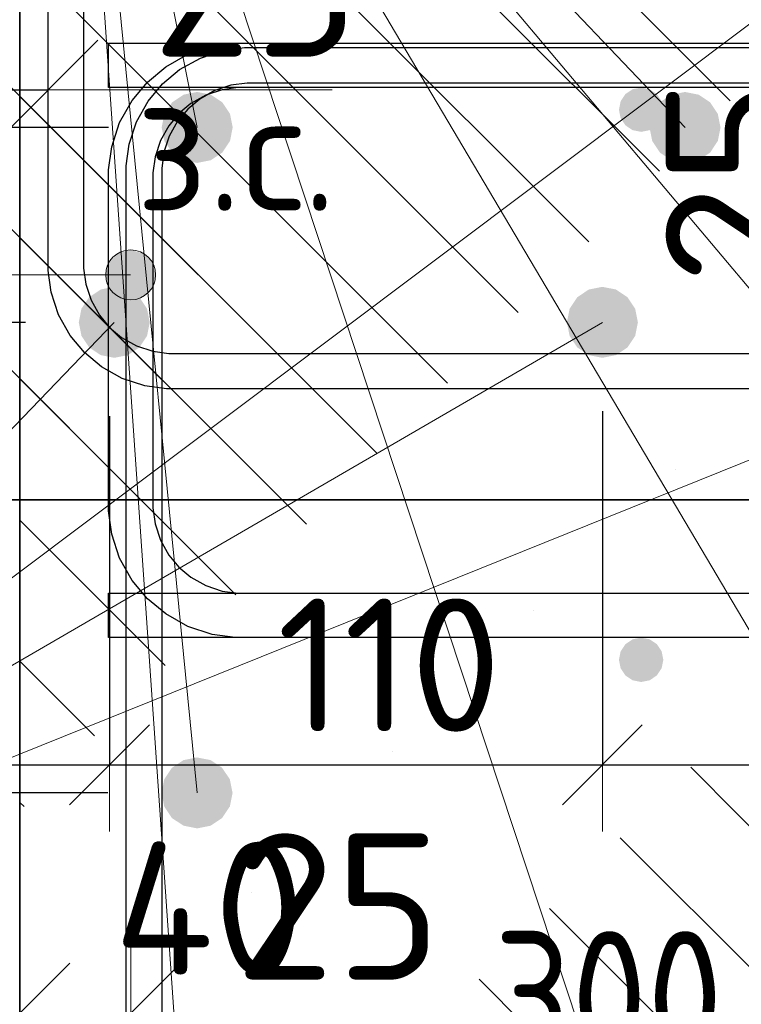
# Model space of a CAD drawing. Header units: metres. Extents: x -38 to 93, y -15 to 21.
# Tile 86 of 195: x 72.119 to 72.281, y 2.071 to 2.293. Entities that reach past the tile are written whole.
import ezdxf

# ---------------------------------------------------------------- set-up
doc = ezdxf.new("R2010")
doc.units = ezdxf.units.M
doc.header["$PDMODE"] = 65
for name, color, linetype, lineweight in [('XR$3$Арм. стержнями верхней зоны', 180, 'Continuous', 35), ('XR$3$Арм. стержнями нижней зоны', 180, 'Continuous', 35), ('XR$3$Арм.стержн. Арматура края', 96, 'Continuous', 35), ('XR$3$Арм.стержн. Хомут', 240, 'Continuous', 35), ('XR$3$Арм.стержн.горизонт. 1', 180, 'Continuous', 35), ('XR$3$Размерная линия (1)', 7, 'Continuous', 13), ('XR$3$Размерная линия_ общее', 7, 'Continuous', 13), ('XR$5$Арм.стержн. Арматура края', 96, 'Continuous', 35), ('XR$5$Арм.стержн.горизонт. 1', 180, 'Continuous', 35), ('XR$5$Размерная линия (1)', 7, 'Continuous', 13), ('XR$5$Размерная линия_ общее', 7, 'Continuous', 13)]:
    doc.layers.add(name, color=color, linetype=linetype, lineweight=lineweight)
doc.styles.add('ISOCPEUR', font='txt')
doc.dimstyles.new('DIMSTYLE_10', dxfattribs={"dimtxt": 0.033, "dimasz": 0.0375, "dimexe": 0, "dimexo": 0, "dimgap": 0.0165, "dimtad": 2, "dimdec": 0, "dimlfac": 1000, "dimrnd": 1, "dimzin": 12, "dimdsep": 46, "dimtxsty": 'ISOCPEUR', "dimblk1": 'ALL_ML_STRICH', "dimblk2": 'ALL_ML_STRICH', "dimsah": 1, "dimcen": 0, "dimclrd": 7, "dimclre": 256, "dimclrt": 7, "dimadec": 0, "dimazin": 0, "dimtfac": 1, "dimtdec": 0, "dimtix": 1, "dimtmove": 2, "dimatfit": 3, "dimfxl": 0, "dimtvp": 1.2, "dimtzin": 0, "dimlwd": 0, "dimlwe": -3, "dimarcsym": 0})
doc.dimstyles.new('DIMSTYLE_18', dxfattribs={"dimtxt": 0.03, "dimasz": 0.03, "dimexe": 0, "dimexo": 0, "dimgap": 0.015, "dimtad": 2, "dimdec": 0, "dimlfac": 1000, "dimrnd": 5, "dimzin": 12, "dimdsep": 46, "dimtxsty": 'ISOCPEUR', "dimblk1": 'ALL_ML_STRICH', "dimblk2": 'ALL_ML_STRICH', "dimsah": 1, "dimcen": 0, "dimclrd": 7, "dimclre": 256, "dimclrt": 7, "dimadec": 0, "dimazin": 0, "dimtfac": 1, "dimtdec": 0, "dimtix": 1, "dimtmove": 2, "dimatfit": 3, "dimfxl": 0, "dimtvp": 1.2, "dimtzin": 0, "dimlwd": 0, "dimlwe": -3, "dimarcsym": 0})
doc.dimstyles.new('DIMSTYLE_19', dxfattribs={"dimtxt": 0.03, "dimasz": 0.03, "dimexe": 0, "dimexo": 0, "dimgap": 0.015, "dimtad": 2, "dimdec": 0, "dimlfac": 1000, "dimrnd": 5, "dimzin": 12, "dimdsep": 46, "dimtxsty": 'ISOCPEUR', "dimblk1": 'ALL_ML_STRICH', "dimblk2": 'ALL_ML_STRICH', "dimsah": 1, "dimcen": 0, "dimclrd": 7, "dimclre": 256, "dimclrt": 7, "dimadec": 0, "dimazin": 0, "dimtfac": 1, "dimtdec": 0, "dimtix": 1, "dimtmove": 2, "dimatfit": 3, "dimfxl": 0, "dimtzin": 0, "dimlwd": 0, "dimlwe": -3, "dimarcsym": 0})
doc.dimstyles.new('DIMSTYLE_26', dxfattribs={"dimtxt": 0.03, "dimasz": 0.03, "dimexe": 0, "dimexo": 0, "dimgap": 0.015, "dimtad": 0, "dimdec": 0, "dimlfac": 1000, "dimrnd": 5, "dimzin": 12, "dimdsep": 46, "dimtxsty": 'ISOCPEUR', "dimblk1": 'ALL_ML_STRICH', "dimblk2": 'ALL_ML_STRICH', "dimsah": 1, "dimcen": 0, "dimclrd": 7, "dimclre": 256, "dimclrt": 7, "dimadec": 0, "dimazin": 0, "dimtfac": 1, "dimtdec": 0, "dimtix": 1, "dimtmove": 2, "dimatfit": 3, "dimfxl": 0, "dimtvp": 1.2, "dimtzin": 0, "dimlwd": 0, "dimlwe": -3, "dimarcsym": 0})
pattern_1 = [(135, (0, 0), (-0.031819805, -0.031819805), [0.4, -0.05, 0, -0.05]), (135, (-0.01591, -0.01591), (-0.031819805, -0.031819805), [0.8, -0.1, 0.1, -0.1])]

# ---------------------------------------------------------------- blocks, each defined once
blk = doc.blocks.new('ALL_ML_STRICH')
at = {"color": 0, "linetype": 'ByBlock', "lineweight": -2}
for p, q in [((0, -0.5), (0, 0.5)), ((-0.3, -0.3), (0.3, 0.3)), ((-1, 0), (0.5, 0))]:
    blk.add_line(p, q, dxfattribs=at)
blk = doc.blocks.new('*D341')
at = {"layer": 'DEFPOINTS', "color": 7, "linetype": 'Continuous', "lineweight": 13, "transparency": 33554687}
for p in [(72.11868, 2.0695), (72.11868, 2.03451), (72.14368, 2.02951)]:
    blk.add_point(p, dxfattribs=at)
at = {"layer": 'XR$3$Размерная линия_ общее', "color": 253, "linetype": 'Continuous', "lineweight": -2, "true_color": 0xa0a0a0, "transparency": 33554687}
for p, q in [((72.11868, 2.05451), (72.11868, 2.0695)), ((72.14368, 2.04951), (72.14368, 2.0695))]:
    blk.add_line(p, q, dxfattribs=at)
at = {"layer": 'XR$3$Размерная линия_ общее', "color": 7, "linetype": 'Continuous', "lineweight": -2, "transparency": 33554687}
blk.add_line((72.11868, 2.0695), (72.14368, 2.0695), dxfattribs=at)
at = {"layer": 'XR$3$Размерная линия_ общее', "color": 7, "linetype": 'Continuous', "lineweight": 13, "transparency": 33554687, "xscale": 0.0375, "yscale": 0.0375, "zscale": 0.0375, "rotation": 180}
blk.add_blockref('ALL_ML_STRICH', (72.11868, 2.0695), dxfattribs=at)
at = {"layer": 'XR$3$Размерная линия_ общее', "color": 7, "linetype": 'Continuous', "lineweight": 13, "transparency": 33554687, "xscale": 0.0375, "yscale": 0.0375, "zscale": 0.0375}
blk.add_blockref('ALL_ML_STRICH', (72.14368, 2.0695), dxfattribs=at)
at = {"layer": 'XR$3$Размерная линия_ общее', "color": 7, "linetype": 'Continuous', "lineweight": 13, "transparency": 33554687, "insert": (72.19041, 2.0935), "char_height": 0.033, "width": 0.066, "attachment_point": 5, "style": 'ISOCPEUR'}
blk.add_mtext('\\A1;{25}', dxfattribs=at)
at = {"layer": 'XR$3$Размерная линия_ общее', "color": 7, "linetype": 'Continuous', "lineweight": 13, "transparency": 33554687, "insert": (72.16346, 2.06929), "char_height": 0.027, "width": 0.00135, "attachment_point": 1, "line_spacing_factor": 0.60241, "style": 'ISOCPEUR'}
blk.add_mtext('з.с.', dxfattribs=at)
blk = doc.blocks.new('*D374')
at = {"layer": 'DEFPOINTS', "color": 7, "linetype": 'Continuous', "lineweight": 13, "transparency": 33554687}
for p in [(72.15853, 2.11911), (72.07081, 1.99411), (72.15853, 1.99411)]:
    blk.add_point(p, dxfattribs=at)
at = {"layer": 'XR$3$Размерная линия (1)', "color": 9, "linetype": 'Continuous', "lineweight": -2, "true_color": 0xc7c7c7, "transparency": 33554687}
for p, q in [((72.13853, 2.11911), (72.07081, 2.11911)), ((72.13853, 1.99411), (72.07081, 1.99411))]:
    blk.add_line(p, q, dxfattribs=at)
at = {"layer": 'XR$3$Размерная линия (1)', "color": 7, "linetype": 'Continuous', "lineweight": -2, "transparency": 33554687}
blk.add_line((72.07081, 1.99411), (72.07081, 2.11911), dxfattribs=at)
at = {"layer": 'XR$3$Размерная линия (1)', "color": 7, "linetype": 'Continuous', "lineweight": 13, "transparency": 33554687, "xscale": 0.03, "yscale": 0.03, "zscale": 0.03}
for p, rotation in [((72.07081, 2.11911), 90), ((72.07081, 1.99411), 270)]:
    blk.add_blockref('ALL_ML_STRICH', p, dxfattribs=dict(at, rotation=rotation))
at = {"layer": 'XR$3$Размерная линия (1)', "color": 7, "linetype": 'Continuous', "lineweight": 13, "transparency": 33554687, "insert": (72.04831, 2.06111), "char_height": 0.03, "width": 0.09, "attachment_point": 5, "rotation": 90, "style": 'ISOCPEUR'}
blk.add_mtext('\\A1;{125}', dxfattribs=at)
blk = doc.blocks.new('*D375')
at = {"layer": 'DEFPOINTS', "color": 7, "linetype": 'Continuous', "lineweight": 13, "transparency": 33554687}
for p in [(72.15864, 2.26911), (72.07081, 2.11911), (72.15853, 2.11911)]:
    blk.add_point(p, dxfattribs=at)
at = {"layer": 'XR$3$Размерная линия (1)', "color": 9, "linetype": 'Continuous', "lineweight": -2, "true_color": 0xc7c7c7, "transparency": 33554687}
for p, q in [((72.13864, 2.26911), (72.07081, 2.26911)), ((72.13853, 2.11911), (72.07081, 2.11911))]:
    blk.add_line(p, q, dxfattribs=at)
at = {"layer": 'XR$3$Размерная линия (1)', "color": 7, "linetype": 'Continuous', "lineweight": -2, "transparency": 33554687}
blk.add_line((72.07081, 2.11911), (72.07081, 2.26911), dxfattribs=at)
at = {"layer": 'XR$3$Размерная линия (1)', "color": 7, "linetype": 'Continuous', "lineweight": 13, "transparency": 33554687, "xscale": 0.03, "yscale": 0.03, "zscale": 0.03}
for p, rotation in [((72.07081, 2.26911), 90), ((72.07081, 2.11911), 270)]:
    blk.add_blockref('ALL_ML_STRICH', p, dxfattribs=dict(at, rotation=rotation))
at = {"layer": 'XR$3$Размерная линия (1)', "color": 7, "linetype": 'Continuous', "lineweight": 13, "transparency": 33554687, "insert": (72.04831, 2.19861), "char_height": 0.03, "width": 0.09, "attachment_point": 5, "rotation": 90, "style": 'ISOCPEUR'}
blk.add_mtext('\\A1;{150}', dxfattribs=at)
blk = doc.blocks.new('*D376')
at = {"layer": 'DEFPOINTS', "color": 7, "linetype": 'Continuous', "lineweight": 13, "transparency": 33554687}
for p in [(72.11861, 2.31411), (72.07081, 2.26911), (72.15864, 2.26911)]:
    blk.add_point(p, dxfattribs=at)
at = {"layer": 'XR$3$Размерная линия (1)', "color": 9, "linetype": 'Continuous', "lineweight": -2, "true_color": 0xc7c7c7, "transparency": 33554687}
for p, q in [((72.09861, 2.31411), (72.07081, 2.31411)), ((72.13864, 2.26911), (72.07081, 2.26911))]:
    blk.add_line(p, q, dxfattribs=at)
at = {"layer": 'XR$3$Размерная линия (1)', "color": 7, "linetype": 'Continuous', "lineweight": -2, "transparency": 33554687}
blk.add_line((72.07081, 2.26911), (72.07081, 2.31411), dxfattribs=at)
at = {"layer": 'XR$3$Размерная линия (1)', "color": 7, "linetype": 'Continuous', "lineweight": 13, "transparency": 33554687, "xscale": 0.03, "yscale": 0.03, "zscale": 0.03}
for p, rotation in [((72.07081, 2.31411), 90), ((72.07081, 2.26911), 270)]:
    blk.add_blockref('ALL_ML_STRICH', p, dxfattribs=dict(at, rotation=rotation))
at = {"layer": 'XR$3$Размерная линия (1)', "color": 7, "linetype": 'Continuous', "lineweight": 13, "transparency": 33554687, "insert": (72.04807, 2.34984), "char_height": 0.03, "width": 0.06, "attachment_point": 5, "rotation": 90, "style": 'ISOCPEUR'}
blk.add_mtext('\\A1;{45}', dxfattribs=at)
blk = doc.blocks.new('*D634')
at = {"layer": 'DEFPOINTS', "color": 7, "linetype": 'Continuous', "lineweight": 13, "transparency": 33554687}
for p in [(72.10003, 2.18518), (72.40003, 2.18518), (72.10003, 2.05043)]:
    blk.add_point(p, dxfattribs=at)
at = {"layer": 'XR$5$Размерная линия (1)', "color": 9, "linetype": 'Continuous', "lineweight": -2, "true_color": 0xc7c7c7, "transparency": 33554687}
for p, q in [((72.10003, 2.16518), (72.10003, 2.05043)), ((72.40003, 2.16518), (72.40003, 2.05043))]:
    blk.add_line(p, q, dxfattribs=at)
at = {"layer": 'XR$5$Размерная линия (1)', "color": 7, "linetype": 'Continuous', "lineweight": -2, "transparency": 33554687}
blk.add_line((72.10003, 2.05043), (72.40003, 2.05043), dxfattribs=at)
at = {"layer": 'XR$5$Размерная линия (1)', "color": 7, "linetype": 'Continuous', "lineweight": 13, "transparency": 33554687, "xscale": 0.03, "yscale": 0.03, "zscale": 0.03, "rotation": 180}
blk.add_blockref('ALL_ML_STRICH', (72.10003, 2.05043), dxfattribs=at)
at = {"layer": 'XR$5$Размерная линия (1)', "color": 7, "linetype": 'Continuous', "lineweight": 13, "transparency": 33554687, "xscale": 0.03, "yscale": 0.03, "zscale": 0.03}
blk.add_blockref('ALL_ML_STRICH', (72.40003, 2.05043), dxfattribs=at)
at = {"layer": 'XR$5$Размерная линия (1)', "color": 7, "linetype": 'Continuous', "lineweight": 13, "transparency": 33554687, "insert": (72.25128, 2.07293), "char_height": 0.03, "width": 0.075, "attachment_point": 5, "style": 'ISOCPEUR'}
blk.add_mtext('\\W0.83;\\A1;{300}', dxfattribs=at)
blk = doc.blocks.new('*D635')
at = {"layer": 'DEFPOINTS', "color": 7, "linetype": 'Continuous', "lineweight": 13, "transparency": 33554687}
for p in [(72.13889, 2.22405), (72.10003, 2.18518), (72.10003, 2.12543)]:
    blk.add_point(p, dxfattribs=at)
at = {"layer": 'XR$5$Размерная линия (1)', "color": 9, "linetype": 'Continuous', "lineweight": -2, "true_color": 0xc7c7c7, "transparency": 33554687}
for p, q in [((72.13889, 2.20405), (72.13889, 2.12543)), ((72.10003, 2.16518), (72.10003, 2.12543))]:
    blk.add_line(p, q, dxfattribs=at)
at = {"layer": 'XR$5$Размерная линия (1)', "color": 7, "linetype": 'Continuous', "lineweight": -2, "transparency": 33554687}
blk.add_line((72.10003, 2.12543), (72.13889, 2.12543), dxfattribs=at)
at = {"layer": 'XR$5$Размерная линия (1)', "color": 7, "linetype": 'Continuous', "lineweight": 13, "transparency": 33554687, "xscale": 0.03, "yscale": 0.03, "zscale": 0.03, "rotation": 180}
blk.add_blockref('ALL_ML_STRICH', (72.10003, 2.12543), dxfattribs=at)
at = {"layer": 'XR$5$Размерная линия (1)', "color": 7, "linetype": 'Continuous', "lineweight": 13, "transparency": 33554687, "xscale": 0.03, "yscale": 0.03, "zscale": 0.03}
blk.add_blockref('ALL_ML_STRICH', (72.13889, 2.12543), dxfattribs=at)
at = {"layer": 'XR$5$Размерная линия (1)', "color": 7, "linetype": 'Continuous', "lineweight": 13, "transparency": 33554687, "insert": (72.16136, 2.09311), "char_height": 0.03, "width": 0.06, "attachment_point": 5, "style": 'ISOCPEUR'}
blk.add_mtext('\\A1;{40}', dxfattribs=at)
blk = doc.blocks.new('*D636')
at = {"layer": 'DEFPOINTS', "color": 7, "linetype": 'Continuous', "lineweight": 13, "transparency": 33554687}
for p in [(72.13889, 2.22405), (72.24995, 2.22518), (72.13889, 2.12543)]:
    blk.add_point(p, dxfattribs=at)
at = {"layer": 'XR$5$Размерная линия (1)', "color": 9, "linetype": 'Continuous', "lineweight": -2, "true_color": 0xc7c7c7, "transparency": 33554687}
for p, q in [((72.13889, 2.20405), (72.13889, 2.12543)), ((72.24995, 2.20518), (72.24995, 2.12543))]:
    blk.add_line(p, q, dxfattribs=at)
at = {"layer": 'XR$5$Размерная линия (1)', "color": 7, "linetype": 'Continuous', "lineweight": -2, "transparency": 33554687}
blk.add_line((72.13889, 2.12543), (72.24995, 2.12543), dxfattribs=at)
at = {"layer": 'XR$5$Размерная линия (1)', "color": 7, "linetype": 'Continuous', "lineweight": 13, "transparency": 33554687, "xscale": 0.03, "yscale": 0.03, "zscale": 0.03, "rotation": 180}
blk.add_blockref('ALL_ML_STRICH', (72.13889, 2.12543), dxfattribs=at)
at = {"layer": 'XR$5$Размерная линия (1)', "color": 7, "linetype": 'Continuous', "lineweight": 13, "transparency": 33554687, "xscale": 0.03, "yscale": 0.03, "zscale": 0.03}
blk.add_blockref('ALL_ML_STRICH', (72.24995, 2.12543), dxfattribs=at)
at = {"layer": 'XR$5$Размерная линия (1)', "color": 7, "linetype": 'Continuous', "lineweight": 13, "transparency": 33554687, "insert": (72.20192, 2.14793), "char_height": 0.03, "width": 0.09, "attachment_point": 5, "style": 'ISOCPEUR'}
blk.add_mtext('\\A1;{110}', dxfattribs=at)
blk = doc.blocks.new('*D637')
at = {"layer": 'DEFPOINTS', "color": 7, "linetype": 'Continuous', "lineweight": 13, "transparency": 33554687}
for p in [(72.24995, 2.22518), (72.36003, 2.22518), (72.24995, 2.12543)]:
    blk.add_point(p, dxfattribs=at)
at = {"layer": 'XR$5$Размерная линия (1)', "color": 9, "linetype": 'Continuous', "lineweight": -2, "true_color": 0xc7c7c7, "transparency": 33554687}
for p, q in [((72.24995, 2.20518), (72.24995, 2.12543)), ((72.36003, 2.20518), (72.36003, 2.12543))]:
    blk.add_line(p, q, dxfattribs=at)
at = {"layer": 'XR$5$Размерная линия (1)', "color": 7, "linetype": 'Continuous', "lineweight": -2, "transparency": 33554687}
blk.add_line((72.24995, 2.12543), (72.36003, 2.12543), dxfattribs=at)
at = {"layer": 'XR$5$Размерная линия (1)', "color": 7, "linetype": 'Continuous', "lineweight": 13, "transparency": 33554687, "xscale": 0.03, "yscale": 0.03, "zscale": 0.03, "rotation": 180}
blk.add_blockref('ALL_ML_STRICH', (72.24995, 2.12543), dxfattribs=at)
at = {"layer": 'XR$5$Размерная линия (1)', "color": 7, "linetype": 'Continuous', "lineweight": 13, "transparency": 33554687, "xscale": 0.03, "yscale": 0.03, "zscale": 0.03}
blk.add_blockref('ALL_ML_STRICH', (72.36003, 2.12543), dxfattribs=at)
at = {"layer": 'XR$5$Размерная линия (1)', "color": 7, "linetype": 'Continuous', "lineweight": 13, "transparency": 33554687, "insert": (72.31249, 2.14793), "char_height": 0.03, "width": 0.09, "attachment_point": 5, "style": 'ISOCPEUR'}
blk.add_mtext('\\A1;{110}', dxfattribs=at)
blk = doc.blocks.new('*D639')
at = {"layer": 'DEFPOINTS', "color": 7, "linetype": 'Continuous', "lineweight": 13, "transparency": 33554687}
for p in [(72.10003, 2.27755), (72.10003, 2.24257), (72.12503, 2.23757)]:
    blk.add_point(p, dxfattribs=at)
at = {"layer": 'XR$5$Размерная линия_ общее', "color": 253, "linetype": 'Continuous', "lineweight": -2, "true_color": 0xa0a0a0, "transparency": 33554687}
for p, q in [((72.10003, 2.26257), (72.10003, 2.27755)), ((72.12503, 2.25757), (72.12503, 2.27755))]:
    blk.add_line(p, q, dxfattribs=at)
at = {"layer": 'XR$5$Размерная линия_ общее', "color": 7, "linetype": 'Continuous', "lineweight": -2, "transparency": 33554687}
blk.add_line((72.10003, 2.27755), (72.12503, 2.27755), dxfattribs=at)
at = {"layer": 'XR$5$Размерная линия_ общее', "color": 7, "linetype": 'Continuous', "lineweight": 13, "transparency": 33554687, "xscale": 0.0375, "yscale": 0.0375, "zscale": 0.0375, "rotation": 180}
blk.add_blockref('ALL_ML_STRICH', (72.10003, 2.27755), dxfattribs=at)
at = {"layer": 'XR$5$Размерная линия_ общее', "color": 7, "linetype": 'Continuous', "lineweight": 13, "transparency": 33554687, "xscale": 0.0375, "yscale": 0.0375, "zscale": 0.0375}
blk.add_blockref('ALL_ML_STRICH', (72.12503, 2.27755), dxfattribs=at)
at = {"layer": 'XR$5$Размерная линия_ общее', "color": 7, "linetype": 'Continuous', "lineweight": 13, "transparency": 33554687, "insert": (72.17175, 2.30155), "char_height": 0.033, "width": 0.066, "attachment_point": 5, "style": 'ISOCPEUR'}
blk.add_mtext('\\A1;{25}', dxfattribs=at)
at = {"layer": 'XR$5$Размерная линия_ общее', "color": 7, "linetype": 'Continuous', "lineweight": 13, "transparency": 33554687, "insert": (72.1448, 2.27734), "char_height": 0.027, "width": 0.00135, "attachment_point": 1, "line_spacing_factor": 0.60241, "style": 'ISOCPEUR'}
blk.add_mtext('з.с.', dxfattribs=at)
blk = doc.blocks.new('*D640')
at = {"layer": 'DEFPOINTS', "color": 7, "linetype": 'Continuous', "lineweight": 13, "transparency": 33554687}
for p in [(72.26473, 2.21018), (72.26973, 2.18518), (72.30472, 2.18518)]:
    blk.add_point(p, dxfattribs=at)
at = {"layer": 'XR$5$Размерная линия_ общее', "color": 253, "linetype": 'Continuous', "lineweight": -2, "true_color": 0xa0a0a0, "transparency": 33554687}
for p, q in [((72.28473, 2.21018), (72.30472, 2.21018)), ((72.28973, 2.18518), (72.30472, 2.18518))]:
    blk.add_line(p, q, dxfattribs=at)
at = {"layer": 'XR$5$Размерная линия_ общее', "color": 7, "linetype": 'Continuous', "lineweight": -2, "transparency": 33554687}
blk.add_line((72.30472, 2.18518), (72.30472, 2.21018), dxfattribs=at)
at = {"layer": 'XR$5$Размерная линия_ общее', "color": 7, "linetype": 'Continuous', "lineweight": 13, "transparency": 33554687, "xscale": 0.0375, "yscale": 0.0375, "zscale": 0.0375}
for p, rotation in [((72.30472, 2.21018), 90), ((72.30472, 2.18518), 270)]:
    blk.add_blockref('ALL_ML_STRICH', p, dxfattribs=dict(at, rotation=rotation))
at = {"layer": 'XR$5$Размерная линия_ общее', "color": 7, "linetype": 'Continuous', "lineweight": 13, "transparency": 33554687, "insert": (72.30493, 2.22996), "char_height": 0.027, "width": 0.00135, "attachment_point": 1, "rotation": 90, "line_spacing_factor": 0.60241, "style": 'ISOCPEUR'}
blk.add_mtext('з.с.', dxfattribs=at)
at = {"layer": 'XR$5$Размерная линия_ общее', "color": 7, "linetype": 'Continuous', "lineweight": 13, "transparency": 33554687, "insert": (72.28072, 2.25691), "char_height": 0.033, "width": 0.066, "attachment_point": 5, "rotation": 90, "style": 'ISOCPEUR'}
blk.add_mtext('\\A1;{25}', dxfattribs=at)
blk = doc.blocks.new('*D641')
at = {"layer": 'DEFPOINTS', "color": 7, "linetype": 'Continuous', "lineweight": 13, "transparency": 33554687}
for p in [(72.13995, 2.22518), (72.06519, 2.18518), (72.10003, 2.18518)]:
    blk.add_point(p, dxfattribs=at)
at = {"layer": 'XR$5$Размерная линия (1)', "color": 9, "linetype": 'Continuous', "lineweight": -2, "true_color": 0xc7c7c7, "transparency": 33554687}
for p, q in [((72.11995, 2.22518), (72.06519, 2.22518)), ((72.08003, 2.18518), (72.06519, 2.18518))]:
    blk.add_line(p, q, dxfattribs=at)
at = {"layer": 'XR$5$Размерная линия (1)', "color": 7, "linetype": 'Continuous', "lineweight": -2, "transparency": 33554687}
blk.add_line((72.06519, 2.18518), (72.06519, 2.22518), dxfattribs=at)
at = {"layer": 'XR$5$Размерная линия (1)', "color": 7, "linetype": 'Continuous', "lineweight": 13, "transparency": 33554687, "xscale": 0.03, "yscale": 0.03, "zscale": 0.03}
for p, rotation in [((72.06519, 2.22518), 90), ((72.06519, 2.18518), 270)]:
    blk.add_blockref('ALL_ML_STRICH', p, dxfattribs=dict(at, rotation=rotation))
at = {"layer": 'XR$5$Размерная линия (1)', "color": 7, "linetype": 'Continuous', "lineweight": 13, "transparency": 33554687, "insert": (71.99811, 2.22882), "char_height": 0.03, "width": 0.06, "attachment_point": 5, "rotation": 90, "style": 'ISOCPEUR'}
blk.add_mtext('\\A1;{40}', dxfattribs=at)
blk = doc.blocks.new('*D642')
at = {"layer": 'DEFPOINTS', "color": 7, "linetype": 'Continuous', "lineweight": 13, "transparency": 33554687}
for p in [(72.13995, 2.35018), (72.06519, 2.22518), (72.13995, 2.22518)]:
    blk.add_point(p, dxfattribs=at)
at = {"layer": 'XR$5$Размерная линия (1)', "color": 9, "linetype": 'Continuous', "lineweight": -2, "true_color": 0xc7c7c7, "transparency": 33554687}
for p, q in [((72.11995, 2.35018), (72.06519, 2.35018)), ((72.11995, 2.22518), (72.06519, 2.22518))]:
    blk.add_line(p, q, dxfattribs=at)
at = {"layer": 'XR$5$Размерная линия (1)', "color": 7, "linetype": 'Continuous', "lineweight": -2, "transparency": 33554687}
blk.add_line((72.06519, 2.22518), (72.06519, 2.35018), dxfattribs=at)
at = {"layer": 'XR$5$Размерная линия (1)', "color": 7, "linetype": 'Continuous', "lineweight": 13, "transparency": 33554687, "xscale": 0.03, "yscale": 0.03, "zscale": 0.03}
for p, rotation in [((72.06519, 2.35018), 90), ((72.06519, 2.22518), 270)]:
    blk.add_blockref('ALL_ML_STRICH', p, dxfattribs=dict(at, rotation=rotation))
at = {"layer": 'XR$5$Размерная линия (1)', "color": 7, "linetype": 'Continuous', "lineweight": 13, "transparency": 33554687, "insert": (72.04269, 2.29218), "char_height": 0.03, "width": 0.09, "attachment_point": 5, "rotation": 90, "style": 'ISOCPEUR'}
blk.add_mtext('\\A1;{125}', dxfattribs=at)

msp = doc.modelspace()

# ---------------------------------------------------------------- hatches: boundary and pattern name
at = {"linetype": 'Continuous', "lineweight": 13, "transparency": 33554687}
h = msp.add_hatch(dxfattribs=at)
h.set_pattern_fill('__________540', scale=0.015, style=0, pattern_type=2)
h.set_pattern_definition(pattern_1)
h.paths.add_polyline_path([(72.40003, 2.54518), (72.18003, 2.54518), (72.18003, 2.42518), (72.10003, 2.38518), (72.10003, 2.18518), (72.40003, 2.18518)], flags=0)
h = msp.add_hatch(dxfattribs=at)
h.set_pattern_fill('__________540', scale=0.015, style=0, pattern_type=2)
h.set_pattern_definition(pattern_1)
h.paths.add_polyline_path([(72.11868, 2.31411), (72.11868, 2.11411), (72.59928, 2.11411), (72.59928, 2.31411)], flags=0)
h = msp.add_hatch(dxfattribs=at)
h.set_pattern_fill('__________540', scale=0.015, style=0, pattern_type=2)
h.set_pattern_definition(pattern_1)
h.paths.add_polyline_path([(72.41868, 2.11411), (72.11868, 2.11411), (72.11868, 1.95411), (72.41868, 1.95411)], flags=0)
at = {"layer": 'XR$3$Арм. стержнями верхней зоны', "linetype": 'Continuous', "lineweight": 50, "transparency": 33554687}
msp.add_hatch(color=4, dxfattribs=at).paths.add_polyline_path([(72.26368, 2.27311), (72.2633, 2.27502), (72.26222, 2.27665), (72.2606, 2.27773), (72.25868, 2.27811), (72.25677, 2.27773), (72.25515, 2.27665), (72.25406, 2.27502), (72.25368, 2.27311), (72.25406, 2.2712), (72.25515, 2.26958), (72.25677, 2.26849), (72.25868, 2.26811), (72.2606, 2.26849), (72.26222, 2.26958), (72.2633, 2.2712)])
at = {"layer": 'XR$3$Арм. стержнями нижней зоны', "linetype": 'Continuous', "lineweight": 50, "transparency": 33554687}
msp.add_hatch(color=4, dxfattribs=at).paths.add_polyline_path([(72.26368, 2.14911), (72.2633, 2.15102), (72.26222, 2.15265), (72.2606, 2.15373), (72.25868, 2.15411), (72.25677, 2.15373), (72.25515, 2.15265), (72.25406, 2.15102), (72.25368, 2.14911), (72.25406, 2.1472), (72.25515, 2.14558), (72.25677, 2.14449), (72.25868, 2.14411), (72.2606, 2.14449), (72.26222, 2.14558), (72.2633, 2.1472)])
at = {"layer": 'XR$3$Арм.стержн. Арматура края', "linetype": 'Continuous', "lineweight": 13, "transparency": 33554687}
for points in [[(72.13881, 2.2387), (72.14083, 2.23105), (72.14083, 2.24072)], [(72.13881, 2.2387), (72.14083, 2.23105), (72.14083, 2.24072)], [(72.14083, 2.24072), (72.14365, 2.23026), (72.14365, 2.24151)], [(72.14083, 2.24072), (72.14365, 2.23026), (72.14365, 2.24151)], [(72.14083, 2.24072), (72.14083, 2.23105), (72.14365, 2.23026)], [(72.14083, 2.24072), (72.14083, 2.23105), (72.14365, 2.23026)], [(72.14365, 2.24151), (72.14365, 2.23026), (72.14646, 2.23105)], [(72.14365, 2.24151), (72.14646, 2.23105), (72.14646, 2.24072)], [(72.14365, 2.24151), (72.14365, 2.23026), (72.14646, 2.23105)], [(72.14365, 2.24151), (72.14646, 2.23105), (72.14646, 2.24072)], [(72.14646, 2.24072), (72.14646, 2.23105), (72.14848, 2.23307)], [(72.14646, 2.24072), (72.14848, 2.23307), (72.14848, 2.2387)], [(72.14646, 2.24072), (72.14646, 2.23105), (72.14848, 2.23307)], [(72.14646, 2.24072), (72.14848, 2.23307), (72.14848, 2.2387)], [(72.13881, 2.23307), (72.13881, 2.2387), (72.13802, 2.23588)], [(72.13881, 2.23307), (72.13881, 2.2387), (72.13802, 2.23588)], [(72.13881, 2.2387), (72.13881, 2.23307), (72.14083, 2.23105)], [(72.13881, 2.2387), (72.13881, 2.23307), (72.14083, 2.23105)], [(72.14848, 2.2387), (72.14848, 2.23307), (72.14927, 2.23588)], [(72.14848, 2.2387), (72.14848, 2.23307), (72.14927, 2.23588)]]:
    msp.add_hatch(color=7, dxfattribs=at).paths.add_polyline_path(points)
at = {"layer": 'XR$3$Арм.стержн.горизонт. 1', "linetype": 'Continuous', "lineweight": 50, "transparency": 33554687}
for points in [[(72.16664, 2.26911), (72.16604, 2.27217), (72.1643, 2.27477), (72.16171, 2.2765), (72.15864, 2.27711), (72.15558, 2.2765), (72.15299, 2.27477), (72.15125, 2.27217), (72.15064, 2.26911), (72.15125, 2.26605), (72.15299, 2.26345), (72.15558, 2.26172), (72.15864, 2.26111), (72.16171, 2.26172), (72.1643, 2.26345), (72.16604, 2.26605)], [(72.27657, 2.26911), (72.27596, 2.27217), (72.27423, 2.27477), (72.27163, 2.2765), (72.26857, 2.27711), (72.26551, 2.2765), (72.26291, 2.27477), (72.26118, 2.27217), (72.26057, 2.26911), (72.26118, 2.26605), (72.26291, 2.26345), (72.26551, 2.26172), (72.26857, 2.26111), (72.27163, 2.26172), (72.27423, 2.26345), (72.27596, 2.26605)], [(72.16661, 2.11911), (72.166, 2.12217), (72.16426, 2.12477), (72.16167, 2.1265), (72.15861, 2.12711), (72.15555, 2.1265), (72.15295, 2.12477), (72.15122, 2.12217), (72.15061, 2.11911), (72.15122, 2.11605), (72.15295, 2.11345), (72.15555, 2.11172), (72.15861, 2.11111), (72.16167, 2.11172), (72.16426, 2.11345), (72.166, 2.11605)]]:
    msp.add_hatch(color=7, dxfattribs=at).paths.add_polyline_path(points)
at = {"layer": 'XR$5$Арм.стержн.горизонт. 1', "linetype": 'Continuous', "lineweight": 50, "transparency": 33554687}
for points in [[(72.14795, 2.22518), (72.14734, 2.22825), (72.14561, 2.23084), (72.14301, 2.23258), (72.13995, 2.23318), (72.13689, 2.23258), (72.13429, 2.23084), (72.13256, 2.22825), (72.13195, 2.22518), (72.13256, 2.22212), (72.13429, 2.21953), (72.13689, 2.21779), (72.13995, 2.21718), (72.14301, 2.21779), (72.14561, 2.21953), (72.14734, 2.22212)], [(72.25795, 2.22518), (72.25734, 2.22825), (72.25561, 2.23084), (72.25301, 2.23258), (72.24995, 2.23318), (72.24689, 2.23258), (72.24429, 2.23084), (72.24256, 2.22825), (72.24195, 2.22518), (72.24256, 2.22212), (72.24429, 2.21953), (72.24689, 2.21779), (72.24995, 2.21718), (72.25301, 2.21779), (72.25561, 2.21953), (72.25734, 2.22212)]]:
    msp.add_hatch(color=7, dxfattribs=at).paths.add_polyline_path(points)

# ---------------------------------------------------------------- linework, layer by layer
at = {"color": 7, "linetype": 'Continuous', "lineweight": 35, "transparency": 33554687}
for p, q in [((72.11868, 2.31411), (72.11868, 2.11411)), ((72.10003, 2.18518), (72.40003, 2.18518)), ((72.11868, 2.11411), (72.11868, 1.95411))]:
    msp.add_line(p, q, dxfattribs=at)
at = {"color": 7, "linetype": 'Continuous', "lineweight": 13, "transparency": 33554687}
msp.add_line((72.12503, 2.27755), (72.18903, 2.27755), dxfattribs=at)
at = {"layer": 'XR$3$Арм. стержнями верхней зоны', "color": 4, "linetype": 'Continuous', "lineweight": 25, "transparency": 33554687}
msp.add_lwpolyline([(72.13865, 2.28811), (72.60428, 2.28811), (72.60428, 2.27811), (72.13865, 2.27811), (72.13865, 2.28811)], dxfattribs=at)
at = {"layer": 'XR$3$Арм. стержнями нижней зоны', "color": 4, "linetype": 'Continuous', "lineweight": 25, "transparency": 33554687}
msp.add_lwpolyline([(72.13866, 2.16411), (72.60428, 2.16411), (72.60428, 2.15411), (72.13866, 2.15411), (72.13866, 2.16411)], dxfattribs=at)
at = {"layer": 'XR$3$Арм.стержн. Арматура края', "color": 7, "linetype": 'Continuous', "lineweight": 13, "transparency": 33554687}
for p, q in [((72.14365, 2.24151), (72.14365, 2.24151)), ((72.14365, 2.24151), (72.14365, 2.24151)), ((72.02085, 2.23588), (72.14365, 2.23588)), ((72.02085, 2.23588), (72.14365, 2.23588)), ((72.13802, 2.23588), (72.13802, 2.23588)), ((72.13802, 2.23588), (72.13802, 2.23588)), ((72.14927, 2.23588), (72.14927, 2.23588)), ((72.14927, 2.23588), (72.14927, 2.23588)), ((72.14365, 2.23026), (72.14365, 2.23026)), ((72.14365, 2.23026), (72.14365, 2.23026))]:
    msp.add_line(p, q, dxfattribs=at)
at = {"layer": 'XR$3$Арм.стержн. Арматура края', "color": 4, "linetype": 'Continuous', "lineweight": 25, "transparency": 33554687}
for points in [[(72.60428, 2.15411), (72.16721, 2.15411), (72.16199, 2.15484), (72.15656, 2.15663), (72.15155, 2.15944), (72.14742, 2.16288), (72.14397, 2.16701), (72.14116, 2.17202), (72.13937, 2.17746), (72.13865, 2.18268), (72.13865, 2.25955), (72.13937, 2.26476), (72.14116, 2.2702), (72.14397, 2.27521), (72.14742, 2.27934), (72.15155, 2.28279), (72.15656, 2.28559), (72.16199, 2.28739), (72.16721, 2.28811), (72.60428, 2.28811)], [(72.60428, 2.15411), (72.16721, 2.15411), (72.16199, 2.15484), (72.15656, 2.15663), (72.15155, 2.15944), (72.14742, 2.16288), (72.14397, 2.16701), (72.14116, 2.17202), (72.13937, 2.17746), (72.13865, 2.18268), (72.13865, 2.25955), (72.13937, 2.26476), (72.14116, 2.2702), (72.14397, 2.27521), (72.14742, 2.27934), (72.15155, 2.28279), (72.15656, 2.28559), (72.16199, 2.28739), (72.16721, 2.28811), (72.60428, 2.28811)], [(72.60428, 2.27811), (72.1679, 2.27811), (72.16427, 2.27761), (72.1606, 2.2764), (72.15724, 2.27452), (72.15452, 2.27224), (72.15224, 2.26951), (72.15036, 2.26616), (72.14915, 2.26249), (72.14865, 2.25885), (72.14865, 2.18337), (72.14915, 2.17973), (72.15036, 2.17607), (72.15224, 2.17271), (72.15452, 2.16998), (72.15724, 2.16771), (72.1606, 2.16583), (72.16427, 2.16462), (72.1679, 2.16411), (72.60428, 2.16411)], [(72.60428, 2.27811), (72.1679, 2.27811), (72.16427, 2.27761), (72.1606, 2.2764), (72.15724, 2.27452), (72.15452, 2.27224), (72.15224, 2.26951), (72.15036, 2.26616), (72.14915, 2.26249), (72.14865, 2.25885), (72.14865, 2.18337), (72.14915, 2.17973), (72.15036, 2.17607), (72.15224, 2.17271), (72.15452, 2.16998), (72.15724, 2.16771), (72.1606, 2.16583), (72.16427, 2.16462), (72.1679, 2.16411), (72.60428, 2.16411)]]:
    msp.add_lwpolyline(points, dxfattribs=at)
at = {"layer": 'XR$3$Арм.стержн. Арматура края', "color": 7, "linetype": 'Continuous', "lineweight": 13, "transparency": 33554687}
msp.add_circle((72.14365, 2.23588), 0.00563, dxfattribs=at)
msp.add_circle((72.14365, 2.23588), 0.00563, dxfattribs=at)
at = {"layer": 'XR$3$Арм.стержн. Хомут', "color": 40, "linetype": 'Continuous', "lineweight": 25, "transparency": 33554687}
for points in [[(72.14264, 2.00479), (72.14264, 2.26043), (72.14332, 2.26531), (72.145, 2.27039), (72.14762, 2.27507), (72.15083, 2.27892), (72.15469, 2.28214), (72.15936, 2.28476), (72.16444, 2.28643), (72.16932, 2.28711), (72.36801, 2.28711), (72.37289, 2.28643), (72.37797, 2.28476), (72.38264, 2.28214), (72.38649, 2.27892), (72.38971, 2.27507), (72.39233, 2.27039), (72.394, 2.26531), (72.39468, 2.26043), (72.39468, 2.00479)], [(72.14264, 2.00479), (72.14264, 2.26043), (72.14332, 2.26531), (72.145, 2.27039), (72.14762, 2.27507), (72.15083, 2.27892), (72.15469, 2.28214), (72.15936, 2.28476), (72.16444, 2.28643), (72.16932, 2.28711), (72.36801, 2.28711), (72.37289, 2.28643), (72.37797, 2.28476), (72.38264, 2.28214), (72.38649, 2.27892), (72.38971, 2.27507), (72.39233, 2.27039), (72.394, 2.26531), (72.39468, 2.26043), (72.39468, 2.00479)], [(72.38668, 2.00534), (72.38668, 2.25988), (72.38618, 2.2635), (72.38497, 2.26716), (72.38309, 2.27051), (72.38081, 2.27324), (72.37808, 2.27552), (72.37473, 2.2774), (72.37107, 2.27861), (72.36745, 2.27911), (72.16988, 2.27911), (72.16626, 2.27861), (72.1626, 2.2774), (72.15924, 2.27552), (72.15651, 2.27324), (72.15423, 2.27051), (72.15236, 2.26716), (72.15115, 2.2635), (72.15064, 2.25988), (72.15064, 2.00534)], [(72.38668, 2.00534), (72.38668, 2.25988), (72.38618, 2.2635), (72.38497, 2.26716), (72.38309, 2.27051), (72.38081, 2.27324), (72.37808, 2.27552), (72.37473, 2.2774), (72.37107, 2.27861), (72.36745, 2.27911), (72.16988, 2.27911), (72.16626, 2.27861), (72.1626, 2.2774), (72.15924, 2.27552), (72.15651, 2.27324), (72.15423, 2.27051), (72.15236, 2.26716), (72.15115, 2.2635), (72.15064, 2.25988), (72.15064, 2.00534)]]:
    msp.add_lwpolyline(points, dxfattribs=at)
at = {"layer": 'XR$3$Арм.стержн.горизонт. 1', "color": 7, "linetype": 'Continuous', "lineweight": 13, "transparency": 33554687}
for q in [(72.26861, 1.99411), (72.15864, 2.26911), (72.15861, 2.11911), (72.37868, 1.99411), (72.37868, 2.11911), (72.15861, 1.99411), (72.26857, 2.26911)]:
    msp.add_line((72.12942, 2.4154), q, dxfattribs=at)
at = {"layer": 'XR$5$Арм.стержн. Арматура края', "color": 40, "linetype": 'Continuous', "lineweight": 25, "transparency": 33554687}
for points in [[(72.34835, 2.21018), (72.1517, 2.21018), (72.14682, 2.21086), (72.14174, 2.21254), (72.13707, 2.21516), (72.13322, 2.21837), (72.13, 2.22222), (72.12738, 2.2269), (72.1257, 2.23198), (72.12503, 2.23686), (72.12503, 2.35223), (72.12538, 2.35574), (72.12621, 2.35936), (72.12751, 2.36284), (72.1292, 2.36602), (72.13129, 2.36895), (72.13382, 2.37168), (72.13669, 2.37404), (72.13968, 2.37592), (72.4222, 2.51705)], [(72.42562, 2.50981), (72.14361, 2.36894), (72.14138, 2.36754), (72.13932, 2.36584), (72.13751, 2.36389), (72.13602, 2.3618), (72.13482, 2.35954), (72.13388, 2.35705), (72.13329, 2.35445), (72.13303, 2.35183), (72.13303, 2.23742), (72.13353, 2.2338), (72.13474, 2.23014), (72.13661, 2.22678), (72.13889, 2.22405), (72.14162, 2.22177), (72.14498, 2.21989), (72.14864, 2.21869), (72.15226, 2.21818), (72.34779, 2.21818)]]:
    msp.add_lwpolyline(points, dxfattribs=at)
at = {"layer": 'XR$5$Арм.стержн.горизонт. 1', "color": 7, "linetype": 'Continuous', "lineweight": 13, "transparency": 33554687}
for q in [(72.36003, 2.35018), (72.24995, 2.22518), (72.36003, 2.22518), (72.13995, 2.22518)]:
    msp.add_line((72.00038, 2.08015), q, dxfattribs=at)

# ---------------------------------------------------------------- dimensions: what is measured, and where the dimension line sits
at = {"layer": 'XR$3$Размерная линия (1)', "color": 7, "linetype": 'Continuous', "lineweight": 13, "transparency": 33554687}
for base, p1, p2, dimstyle, picture, middle in [((72.07081, 2.31411), (72.13864, 2.26911), (72.09861, 2.31411), 'DIMSTYLE_18', '*D376', (72.04807, 2.34984)), ((72.07081, 2.26911), (72.13853, 2.11911), (72.13864, 2.26911), 'DIMSTYLE_19', '*D375', (72.04831, 2.19861)), ((72.07081, 2.11911), (72.13853, 1.99411), (72.13853, 2.11911), 'DIMSTYLE_19', '*D374', (72.04831, 2.06111))]:
    dim = msp.add_linear_dim(base=base, p1=p1, p2=p2, angle=90, dimstyle=dimstyle, override={"dimpost": '<>', "dimclrd": 7, "dimclre": 9, "dimclrt": 7, "dimlwd": 0, "dimlwe": 65533}, dxfattribs=at)
    dim.commit()
    dim.dimension.update_dxf_attribs({"geometry": picture, "text_midpoint": middle, "dimtype": 160})
at = {"layer": 'XR$3$Размерная линия_ общее', "color": 7, "linetype": 'Continuous', "lineweight": 13, "transparency": 33554687}
dim = msp.add_linear_dim(base=(72.14368, 2.0695), p1=(72.11868, 2.05451), p2=(72.14368, 2.04951), text='<>\\Xз.с.', dimstyle='DIMSTYLE_10', override={"dimpost": '<>', "dimclrd": 7, "dimclre": 253, "dimclrt": 7, "dimlwd": 0, "dimlwe": 65533}, dxfattribs=at)
dim.commit()
dim.dimension.update_dxf_attribs({"geometry": '*D341', "text_midpoint": (72.19041, 2.0935), "dimtype": 160})
at = {"layer": 'XR$5$Размерная линия (1)', "color": 7, "linetype": 'Continuous', "lineweight": 13, "transparency": 33554687}
for base, p1, p2, dimstyle, picture, middle in [((72.06519, 2.35018), (72.11995, 2.22518), (72.11995, 2.35018), 'DIMSTYLE_19', '*D642', (72.04269, 2.29218)), ((72.06519, 2.22518), (72.08003, 2.18518), (72.11995, 2.22518), 'DIMSTYLE_18', '*D641', (71.99811, 2.22882))]:
    dim = msp.add_linear_dim(base=base, p1=p1, p2=p2, angle=90, dimstyle=dimstyle, override={"dimpost": '<>', "dimclrd": 7, "dimclre": 9, "dimclrt": 7, "dimlwd": 0, "dimlwe": 65533}, dxfattribs=at)
    dim.commit()
    dim.dimension.update_dxf_attribs({"geometry": picture, "text_midpoint": middle, "dimtype": 160})
for base, p1, p2, dimstyle, picture, middle in [((72.13889, 2.12543), (72.10003, 2.16518), (72.13889, 2.20405), 'DIMSTYLE_26', '*D635', (72.16136, 2.09311)), ((72.24995, 2.12543), (72.13889, 2.20405), (72.24995, 2.20518), 'DIMSTYLE_19', '*D636', (72.20192, 2.14793)), ((72.36003, 2.12543), (72.24995, 2.20518), (72.36003, 2.20518), 'DIMSTYLE_19', '*D637', (72.31249, 2.14793)), ((72.40003, 2.05043), (72.10003, 2.16518), (72.40003, 2.16518), 'DIMSTYLE_19', '*D634', (72.25128, 2.07293))]:
    dim = msp.add_linear_dim(base=base, p1=p1, p2=p2, dimstyle=dimstyle, override={"dimpost": '<>', "dimclrd": 7, "dimclre": 9, "dimclrt": 7, "dimlwd": 0, "dimlwe": 65533}, dxfattribs=at)
    dim.commit()
    dim.dimension.update_dxf_attribs({"geometry": picture, "text_midpoint": middle, "dimtype": 160})
at = {"layer": 'XR$5$Размерная линия_ общее', "color": 7, "linetype": 'Continuous', "lineweight": 13, "transparency": 33554687}
dim = msp.add_linear_dim(base=(72.12503, 2.27755), p1=(72.10003, 2.26257), p2=(72.12503, 2.25757), text='<>\\Xз.с.', dimstyle='DIMSTYLE_10', override={"dimpost": '<>', "dimclrd": 7, "dimclre": 253, "dimclrt": 7, "dimlwd": 0, "dimlwe": 65533}, dxfattribs=at)
dim.commit()
dim.dimension.update_dxf_attribs({"geometry": '*D639', "text_midpoint": (72.17175, 2.30155), "dimtype": 160})
dim = msp.add_linear_dim(base=(72.30472, 2.21018), p1=(72.28973, 2.18518), p2=(72.28473, 2.21018), angle=90, text='<>\\Xз.с.', dimstyle='DIMSTYLE_10', override={"dimpost": '<>', "dimclrd": 7, "dimclre": 253, "dimclrt": 7, "dimlwd": 0, "dimlwe": 65533}, dxfattribs=at)
dim.commit()
dim.dimension.update_dxf_attribs({"geometry": '*D640', "text_midpoint": (72.28072, 2.25691), "dimtype": 160})

doc.saveas('drawing.dxf')
